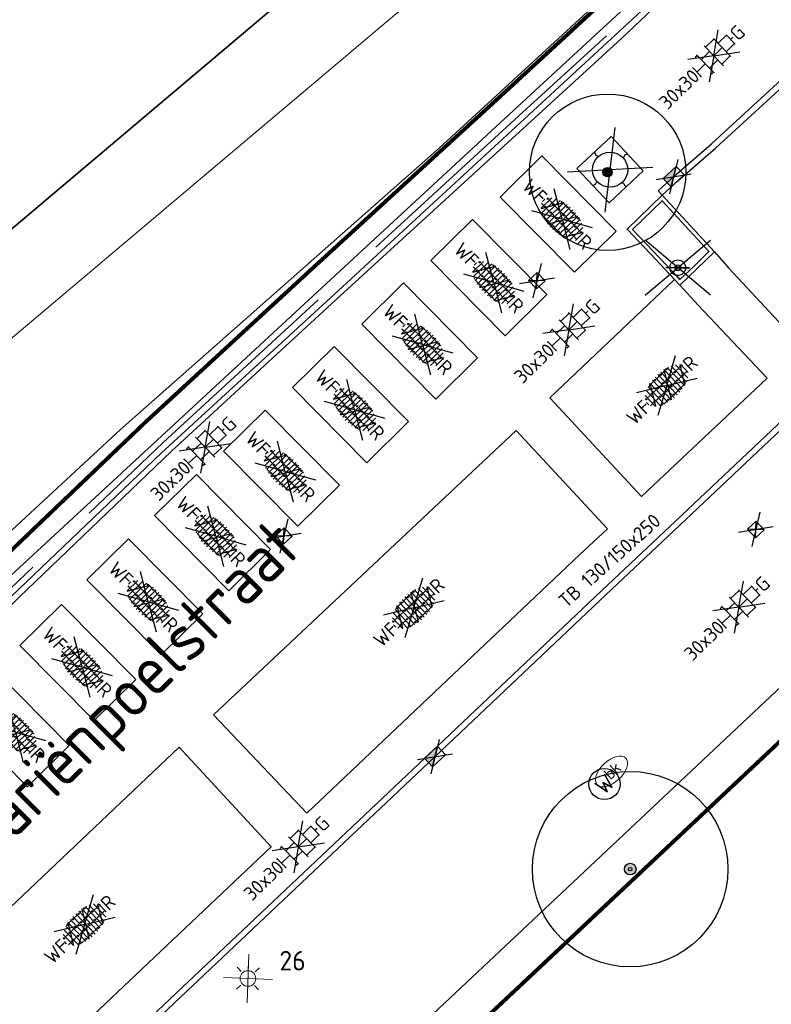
# Model space of a CAD drawing. Header units: metres. Extents: x 92877 to 94117, y 464509 to 465451.
# Tile 35 of 102: x 93119 to 93138, y 465076 to 465101. Entities that reach past the tile are written whole.
import ezdxf
from ezdxf.enums import TextEntityAlignment as Align

# ---------------------------------------------------------------- set-up
doc = ezdxf.new("R2010")
doc.units = ezdxf.units.M
doc.linetypes.add('IE-TERREINAFSCHEIDING', pattern=[10, 8, -2])
doc.linetypes.add('XX-PROJECTGRENS', pattern=[18, 12, -3, 0, -3])
doc.layers.get('0').update_dxf_attribs({"linetype": 'CONTINUOUS'})
for name, color, linetype, lineweight in [('B-WE-GR-BEPLANTING_CULTUUR-G', 252, 'CONTINUOUS', 18), ('B-WE-GR-BOOM-S', 90, 'CONTINUOUS', 25), ('B-WE-IE-MEUBILAIR_WEGMEUBILAIR_LICHTMAST-T25', 7, 'CONTINUOUS', 25), ('B-WE-IE-TERREINAFSCHEIDING-G', 252, 'IE-TERREINAFSCHEIDING', 18), ('B-WE-IE-TERREINAFSCHEIDING_KUNSTMATIG_HEKWERK-G', 252, 'IE-TERREINAFSCHEIDING-KUNSTMATIG', 18), ('B-WE-KL-WATER-S', 252, 'CONTINUOUS', 25), ('B-WE-OG-TOPOGRAFIE_BEBOUWING-GV', 252, 'CONTINUOUS', 35), ('B-WE-OG-TOPOGRAFIE_STRAATNAAM-T18', 7, 'CONTINUOUS', 18), ('B-WE-VH-VERHARDING-GV', 252, 'CONTINUOUS', 18), ('N-WE-KG-GRENS_PROJECT-G', 1, 'XX-PROJECTGRENS', 35), ('V-WE-GK-KEERWAND-G', 30, 'CONTINUOUS', 35), ('V-WE-IE-MEUBILAIR_WEGMEUBILAIR_BOOMKRANS-S', 7, 'CONTINUOUS', 25), ('V-WE-IE-MEUBILAIR_WEGMEUBILAIR_VERKEERSBORD-S', 7, 'CONTINUOUS', 25), ('V-WE-KL-ET_LS_OV_LICHTMAST-S', 190, 'CONTINUOUS', 25), ('V-WE-RI-HWA_KOLK-S', 150, 'CONTINUOUS', 25), ('V-WE-VH-KANTOPSLUITING-T18', 10, 'CONTINUOUS', 18), ('V-WE-VH-KANTOPSLUITING_TROTTOIRBAND_130 150-G', 210, 'VH-TROTTOIRBAND_130-150-V', 25), ('V-WE-VH-KANTOPSLUITING_VOORKANTBAND-G', 50, 'CONTINUOUS', 25), ('V-WE-VH-MATERIAALGRENS-G', 7, 'CONTINUOUS-V', 25), ('V-WE-VH-VERHARDING_STRAATBAKSTEEN-S', 252, 'CONTINUOUS', 25), ('V-WE-VH-VERHARDING_TEGEL-S', 252, 'CONTINUOUS', 25)]:
    doc.layers.add(name, color=color, linetype=linetype, lineweight=lineweight)
doc.styles.add('NLCS-ISO', font='NLCS-ISO.ttf')
doc.styles.add('NLCS-ISO-M200-T18', font='NLCS-ISO.ttf', dxfattribs={"height": 0.36})
doc.styles.add('NLCS-ISO-M200-T25', font='NLCS-ISO.ttf', dxfattribs={"height": 0.5})
doc.styles.get("Standard").update_dxf_attribs({"font": 'isocp.shx'})
doc.linetypes.add('CONTINUOUS-V', pattern='A,3.5,[24,NLCS.SHX,S=0.5,R=0,X=0,Y=0],3.5', length=7)
doc.linetypes.add('IE-TERREINAFSCHEIDING-KUNSTMATIG', pattern='A,4,[82,NLCS.SHX,S=0.75,R=90,X=0,Y=0],4,-2', length=10)
doc.linetypes.add('VH-TROTTOIRBAND_130-150-V', pattern='A,2.5,[24,NLCS.SHX,S=1,R=0,X=0,Y=0],2.5,-2,2,-2,2,-2', length=15)

# ---------------------------------------------------------------- blocks, each defined once
blk = doc.blocks.new('V-SIE-WEG_BOOMKRANS')
at = {"color": 0}
for p, q in [((-0.8357470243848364, -0.7012750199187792), (0.8357470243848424, 0.7012750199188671)), ((0.8357470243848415, -0.7012750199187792), (-0.8357470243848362, 0.7012750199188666))]:
    blk.add_line(p, q, dxfattribs=at)
at = {"flags": 128}
blk.add_lwpolyline([(-0.5999999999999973, -0.5999999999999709), (0.6000000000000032, -0.5999999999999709), (0.6000000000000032, 0.6), (-0.5999999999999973, 0.6)], close=True, dxfattribs=at)
for points in [[(-0.000999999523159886, 0.6), (-0.000999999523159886, 0.5510000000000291), (-0.01599999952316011, 0.5250000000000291), (-0.000999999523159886, 0.4980000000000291), (-0.000999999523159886, 0.4500000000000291)], [(0.6000000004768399, 0.001000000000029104), (0.55100000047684, 0.001000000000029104), (0.5250000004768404, 0.016), (0.4980000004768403, 0.001000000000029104), (0.4500000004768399, 0.001000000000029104)], [(-0.5999999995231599, -0.001), (-0.5509999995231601, -0.001), (-0.5249999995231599, -0.0159999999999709), (-0.4979999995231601, -0.001), (-0.4499999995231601, -0.001)], [(0.001000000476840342, -0.5999999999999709), (0.001000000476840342, -0.551), (0.01600000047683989, -0.525), (0.001000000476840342, -0.498), (0.001000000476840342, -0.45)]]:
    blk.add_lwpolyline(points, dxfattribs=at)
blk.add_circle((2.728484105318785e-15, 5.820766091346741e-14), 0.45)
blk = doc.blocks.new('V-SRI-KOLK_TROTTOIR-SO')
blk.add_hatch(color=256).paths.add_polyline_path([(1.12499999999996, 0.7499999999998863), (-1.124999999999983, 0.7499999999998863), (-1.124999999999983, -0.7499999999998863)])
at = {"ltscale": 0.1}
for p, q in [((-1.875000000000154, 1.25), (1.875000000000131, -1.25)), ((1.875000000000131, 1.25), (-1.875000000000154, -1.25))]:
    blk.add_line(p, q, dxfattribs=at)
blk.add_line((-1.124999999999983, -0.7499999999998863), (1.12499999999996, 0.7499999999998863))
at = {"flags": 128}
blk.add_lwpolyline([(-1.124999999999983, -0.7499999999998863), (1.12499999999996, -0.7499999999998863), (1.12499999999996, 0.7499999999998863), (-1.124999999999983, 0.7499999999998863)], close=True, dxfattribs=at)
blk = doc.blocks.new('V-SRI-KOLK_STRAAT_300X300-SO')
at = {"ltscale": 0.1}
for p, q in [((-1.875000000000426, 2.000000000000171), (1.874999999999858, -0.4999999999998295)), ((1.874999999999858, 2.000000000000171), (-1.875000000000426, -0.4999999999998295))]:
    blk.add_line(p, q, dxfattribs=at)
for p, q in [((-0.7500000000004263, 2.842170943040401e-13), (0.7499999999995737, 1.500000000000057)), ((0.7499999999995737, 2.842170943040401e-13), (-0.7500000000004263, 1.500000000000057))]:
    blk.add_line(p, q)
at = {"flags": 128}
blk.add_lwpolyline([(-0.7500000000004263, 2.842170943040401e-13), (0.7499999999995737, 2.842170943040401e-13), (0.7499999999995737, 1.500000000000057), (-0.7500000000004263, 1.500000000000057)], close=True, dxfattribs=at)
blk = doc.blocks.new('SKL-WATER_BRANDKRAAN_BRANDPUT-SO')
at = {"color": 0, "linetype": 'ByBlock', "lineweight": 18}
blk.add_ellipse((0, 0), major_axis=(2.5, 9.034865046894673e-15), ratio=0.5400000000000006, dxfattribs=at)
at = {"color": 0, "linetype": 'ByBlock', "lineweight": 18, "style": 'NLCS-ISO'}
blk.add_text('bk', height=1.5, dxfattribs=at).set_placement((0.1553767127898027, 0), align=Align.MIDDLE_CENTER)
blk = doc.blocks.new('SKL-WATER_STRAATPOT-SO')
blk.add_circle((0, 0), 2)
at = {"style": 'NLCS-ISO'}
blk.add_text('W', height=2, rotation=359.9999999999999, dxfattribs=at).set_placement((-1.064345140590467, -1.054320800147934))
blk = doc.blocks.new('V-SVH-TEGEL_300X300_DUN_HALFST_KL-SO')
at = {"ltscale": 0.1}
for p, q in [((-3.33066907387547e-16, 0), (-2.726908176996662, 1.963224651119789)), ((-3.33066907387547e-16, 0), (2.726908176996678, 1.963224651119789)), ((-6.661338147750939e-16, 0), (-2.745585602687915, -1.976671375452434)), ((0, 0), (2.745585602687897, -1.976671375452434))]:
    blk.add_line(p, q, dxfattribs=at)
for p, q in [((-1.83708385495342, 1.5), (-1.499999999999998, 1.5)), ((-1.499999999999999, -1.600165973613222), (-1.499999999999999, 1.600165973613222)), ((1.110223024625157e-15, -1.78372119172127), (1.110223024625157e-15, 1.78372119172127)), ((2.220446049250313e-15, 1.5), (1.500000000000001, 1.5)), ((1.500000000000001, -1.600165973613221), (1.500000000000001, 1.600165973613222)), ((-3.08021532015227, 0.7500000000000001), (-2.999999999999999, 0.7500000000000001)), ((-2.999999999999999, -0.8349495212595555), (-2.999999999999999, 0.834949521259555)), ((-2.999999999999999, 0), (-1.499999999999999, 0)), ((-1.499999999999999, 0.7500000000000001), (1.110223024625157e-15, 0.7500000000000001)), ((0, 0), (1.500000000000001, 0)), ((1.500000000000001, 0.7500000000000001), (3, 0.7500000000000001)), ((3, -0.8349495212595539), (3, 0.8349495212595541)), ((3, 0), (3.39489953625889, 0)), ((-3.08021532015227, -0.7500000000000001), (-3, -0.7500000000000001)), ((-1.5, -0.7500000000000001), (0, -0.7500000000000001)), ((1.499999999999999, -0.7500000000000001), (3, -0.7500000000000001)), ((-1.837083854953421, -1.5), (-1.499999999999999, -1.5)), ((1.110223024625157e-15, -1.5), (1.500000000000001, -1.5))]:
    blk.add_line(p, q)
at = {"style": 'NLCS-ISO'}
blk.add_attdef('FORMAAT', text='', height=1.8, dxfattribs=at).set_placement((-3.18021532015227, -2.887924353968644e-16), align=Align.MIDDLE_RIGHT)
blk.add_attdef('KLEUR', text='', height=1.8, dxfattribs=at).set_placement((3.49489953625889, -6.891423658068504e-16), align=Align.MIDDLE_LEFT)
at = {"style": 'NLCS-ISO', "flags": 1}
blk.add_attdef('FUNCTIE', text='', height=1.8, dxfattribs=at).set_placement((0.1159930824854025, -3.584775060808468), align=Align.MIDDLE_CENTER)
blk = doc.blocks.new('V-SVH-SBS_WAALFORMAAT_HALFST_KL-SO')
for p, q in [((0, 0), (-3.464101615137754, 2.000000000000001)), ((-2.855046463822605, -0.9739159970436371), (-1.337587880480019, 1.654399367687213)), ((-2.371609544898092, -1.287957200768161), (-2.371609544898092, 1.28795720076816)), ((-1.871609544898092, -1.501752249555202), (-1.871609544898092, 1.501752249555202)), ((-1.371609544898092, -1.64654974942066), (-1.371609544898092, 1.64654974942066)), ((-1.371609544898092, 1.535541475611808), (-0.8716095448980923, 1.535541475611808)), ((-0.8716095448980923, -1.739664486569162), (-0.8716095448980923, 1.739664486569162)), ((-0.8358909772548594, -1.744585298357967), (1.149221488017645, 1.693730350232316)), ((-0.3716095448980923, -1.789183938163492), (-0.3716095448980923, 1.789183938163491)), ((-0.3716095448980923, 1.535541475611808), (0.1283904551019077, 1.535541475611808)), ((0, 0), (3.464101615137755, 2)), ((0.1283904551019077, -1.798712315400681), (0.1283904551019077, 1.798712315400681)), ((0.6283904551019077, -1.768895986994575), (0.6283904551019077, 1.768895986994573)), ((0.6283904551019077, 1.535541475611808), (1.128390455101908, 1.535541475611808)), ((1.128390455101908, -1.697663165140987), (1.128390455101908, 1.697663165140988)), ((1.628390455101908, -1.57942002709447), (1.628390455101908, 1.57942002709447)), ((1.628390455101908, 1.535541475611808), (1.771398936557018, 1.535541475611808)), ((2.128390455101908, -1.402324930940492), (2.128390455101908, 1.402324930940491)), ((0, 0), (-3.464101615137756, -1.999999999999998)), ((-3.371609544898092, -0.2104808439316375), (-3.371609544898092, 0.210480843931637)), ((-2.871609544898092, -0.9601290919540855), (-2.871609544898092, 0.9601290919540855)), ((-2.871609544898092, 0.535541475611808), (-2.371609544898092, 0.535541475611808)), ((-1.871609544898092, 0.535541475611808), (-1.371609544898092, 0.535541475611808)), ((-0.8716095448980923, 0.535541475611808), (-0.3716095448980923, 0.535541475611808)), ((0, 0), (3.464101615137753, -2.000000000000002)), ((0.1283904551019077, 0.535541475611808), (0.6283904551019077, 0.535541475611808)), ((1.128390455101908, 0.535541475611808), (1.628390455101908, 0.535541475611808)), ((1.743787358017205, -1.544400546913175), (3.075508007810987, 0.7622072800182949)), ((2.128390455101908, 0.535541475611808), (2.628390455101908, 0.535541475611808)), ((2.628390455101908, -1.139255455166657), (2.628390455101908, 1.139255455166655)), ((3.128390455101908, -0.6990929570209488), (3.128390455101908, 0.6990929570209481)), ((3.128390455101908, 0.535541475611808), (3.241160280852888, 0.535541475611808)), ((-3.279935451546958, -0.464458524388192), (-2.871609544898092, -0.464458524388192)), ((-2.371609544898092, -0.464458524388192), (-1.871609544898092, -0.464458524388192)), ((-1.371609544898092, -0.464458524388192), (-0.8716095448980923, -0.464458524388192)), ((-0.3716095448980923, -0.464458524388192), (0.1283904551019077, -0.464458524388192)), ((0.6283904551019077, -0.464458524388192), (1.128390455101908, -0.464458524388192)), ((1.628390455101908, -0.464458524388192), (2.128390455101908, -0.464458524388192)), ((2.628390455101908, -0.464458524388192), (3.128390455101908, -0.464458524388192)), ((-1.871609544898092, -1.464458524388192), (-1.371609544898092, -1.464458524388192)), ((-0.8716095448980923, -1.464458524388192), (-0.3716095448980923, -1.464458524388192)), ((0.1283904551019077, -1.464458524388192), (0.6283904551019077, -1.464458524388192)), ((1.128390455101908, -1.464458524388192), (1.628390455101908, -1.464458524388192))]:
    blk.add_line(p, q)
for centre in [(-0.6216095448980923, 1.535541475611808), (0.3783904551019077, 1.535541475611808), (1.378390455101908, 1.535541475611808), (-3.121609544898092, 0.535541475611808), (-2.121609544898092, 0.535541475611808), (-1.121609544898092, 0.535541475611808), (-0.1216095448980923, 0.535541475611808), (0.8783904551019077, 0.535541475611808), (1.878390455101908, 0.535541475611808), (2.878390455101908, 0.535541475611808), (-2.621609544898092, -0.464458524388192), (-1.621609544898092, -0.464458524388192), (-0.6216095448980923, -0.464458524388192), (0.3783904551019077, -0.464458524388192), (1.378390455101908, -0.464458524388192), (2.378390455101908, -0.464458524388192), (-1.121609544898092, -1.464458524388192), (-0.1216095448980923, -1.464458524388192), (0.8783904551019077, -1.464458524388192)]:
    blk.add_circle(centre, 0.08813061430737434)
for centre, start, end in [((-1.621609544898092, 1.535541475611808), 166.7149408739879, 45.75541316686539), ((-2.121609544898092, -1.464458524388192), 16.11294238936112, 118.5452885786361), ((1.878390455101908, -1.464458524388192), 358.1671471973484, 220.9526485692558)]:
    blk.add_arc(centre, 0.08813061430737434, start, end)
at = {"style": 'NLCS-ISO'}
blk.add_attdef('FORMAAT', text='', height=1.8, dxfattribs=at).set_placement((-3.39489953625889, -4.365574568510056e-15), align=Align.MIDDLE_RIGHT)
blk.add_attdef('KLEUR', text='', height=1.8, dxfattribs=at).set_placement((3.39489953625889, 3.637978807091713e-16), align=Align.MIDDLE_LEFT)
at = {"style": 'NLCS-ISO', "flags": 1}
blk.add_attdef('FUNCTIE', text='', height=1.8, dxfattribs=at).set_placement((0.1159930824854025, -3.584775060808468), align=Align.MIDDLE_CENTER)
blk = doc.blocks.new('Verkeersbord')
at = {"color": 0}
for p, q in [((-0.8357470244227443, -0.7012750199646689), (0.8357470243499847, 0.7012750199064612)), ((0.8357470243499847, -0.7012750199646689), (-0.8357470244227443, 0.7012750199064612))]:
    blk.add_line(p, q, dxfattribs=at)
for p, q in [((0.2999999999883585, 0), (-0.3000000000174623, 0)), ((-1.455191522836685e-11, 0), (0.2999999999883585, 0))]:
    blk.add_line(p, q)
for radius in [0.1999999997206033, 0.07454196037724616]:
    blk.add_circle((-2.91038304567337e-11, 0), radius)
blk = doc.blocks.new('SGR-BOOM_01')
at = {"ltscale": 0.1}
h = blk.add_hatch(color=256, dxfattribs=at)
edge = h.paths.add_edge_path()
edge.add_arc((7.366995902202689e-12, -5.115907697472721e-12), 0.15, 0, 360)
for centre, radius in [((0, 0), 2.5), ((7.366995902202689e-12, -5.115907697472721e-12), 0.04499999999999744)]:
    blk.add_circle(centre, radius)
blk.add_circle((7.366995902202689e-12, -5.115907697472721e-12), 0.15, dxfattribs=at)
blk = doc.blocks.new('SKL-ET_OV_LICHTMAST-SO')
at = {"color": 0, "linetype": 'ByBlock', "lineweight": 18}
for points in [[(-2.209708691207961, -2.209708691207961), (2.209708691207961, 2.209708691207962)], [(-2.209708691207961, 2.209708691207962), (2.209708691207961, -2.209708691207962)], [(-1.41421356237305, 1.414213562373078), (-0.8838834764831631, 0.8838834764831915)], [(0, 2), (0, 1.25)], [(0.88388347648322, 0.8838834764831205), (1.414213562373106, 1.414213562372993)], [(-1.25, 0), (-2, 0)], [(2, 0), (1.25, 0)], [(-1.414213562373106, -1.414213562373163), (-0.8838834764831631, -0.88388347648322)], [(0, -1.25), (0, -2)], [(0.8838834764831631, -0.8838834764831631), (1.414213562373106, -1.414213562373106)]]:
    blk.add_lwpolyline(points, dxfattribs=at)
blk.add_circle((0, 0), 1, dxfattribs=at)

msp = doc.modelspace()

# ---------------------------------------------------------------- linework, layer by layer
at = {"layer": 'B-WE-GR-BEPLANTING_CULTUUR-G', "flags": 128}
for points in [[(93139.611, 465109.398), (93139.097, 465109.721), (93133.77, 465101.673), (93129.347, 465097.597), (93121.196, 465090.401), (93117.486, 465086.973)], [(93113.064, 465081.751), (93113.852, 465082.481), (93118.03, 465086.344), (93131.248, 465098.566), (93134.42, 465101.5), (93139.611, 465109.398)]]:
    msp.add_lwpolyline(points, dxfattribs=at)
at = {"layer": 'B-WE-IE-TERREINAFSCHEIDING-G', "flags": 128}
msp.add_lwpolyline([(93113.064, 465081.751), (93113.665, 465081.706), (93118.385, 465086.338), (93122.29000000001, 465090.072), (93126.496, 465093.947), (93131.381, 465098.422), (93133.8, 465100.637), (93134.439, 465101.239), (93134.61, 465101.411), (93134.73, 465101.537), (93134.813, 465101.643), (93134.892, 465101.759), (93134.968, 465101.692)], dxfattribs=at)
at = {"layer": 'B-WE-IE-TERREINAFSCHEIDING_KUNSTMATIG_HEKWERK-G', "flags": 128}
msp.add_lwpolyline([(93135.00598666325, 465101.669208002), (93134.854, 465101.43), (93126.766, 465093.948), (93122.238, 465089.801), (93118.404, 465086.135), (93113.818, 465081.577), (93113.176, 465081.593)], dxfattribs=at)
at = {"layer": 'B-WE-OG-TOPOGRAFIE_BEBOUWING-GV'}
msp.add_line((93137.75, 465111.882), (93114.863, 465092.53), dxfattribs=at)
at = {"layer": 'B-WE-VH-VERHARDING-GV', "flags": 128}
for points in [[(93117.486, 465086.973), (93114.994, 465089.86), (93141.631, 465112.35)], [(93135.148, 465101.584), (93135.063, 465101.46), (93134.965, 465101.334), (93134.832, 465101.195), (93134.655, 465101.017), (93134.011, 465100.41), (93131.592, 465098.194)], [(93131.592, 465098.194), (93126.706, 465093.719), (93122.502, 465089.846), (93118.601, 465086.116), (93114.364, 465081.926)], [(93098.202, 465043.231), (93099.962, 465045.19), (93102.094, 465047.563), (93103.556, 465049.204), (93106.917, 465052.896), (93108.352, 465054.419), (93112.401, 465058.714), (93117.853, 465064.39), (93120.932, 465067.478), (93122.846, 465069.412), (93128.054, 465074.393), (93131.173, 465077.321), (93137.674, 465083.436), (93142.11, 465087.61)]]:
    msp.add_lwpolyline(points, dxfattribs=at)
at = {"layer": 'N-WE-KG-GRENS_PROJECT-G', "const_width": 0.1, "flags": 128}
msp.add_lwpolyline([(93142.80429705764, 465086.89020479), (93145.44746297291, 465089.5037296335), (93147.33153583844, 465091.9553183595), (93148.61295922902, 465093.1822349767), (93161.41073369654, 465113.6787084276), (93167.20423111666, 465122.9573737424), (93170.45562728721, 465128.1729658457), (93179.76312837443, 465143.1032084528), (93186.8939262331, 465154.4956882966), (93187.8904206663, 465154.904034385), (93188.17006029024, 465154.6787376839), (93191.38955948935, 465152.0772852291), (93194.82777076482, 465149.4128440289), (93202.7516017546, 465142.9220781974), (93211.3338844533, 465136.0857598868), (93246.40084193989, 465107.7012226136), (93253.05856708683, 465102.3144478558), (93253.34322899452, 465100.9758363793), (93245.80418226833, 465089.8650499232), (93244.52175508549, 465087.9409093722), (93231.81246827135, 465069.2934230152), (93227.95413775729, 465063.5800498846), (93226.85327734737, 465062.4242463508), (93215.69149959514, 465046.0124069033), (93211.99600512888, 465040.6358651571), (93204.42491680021, 465029.7530879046), (93202.60922809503, 465027.1431942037), (93198.03152992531, 465020.2126231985), (93194.36277276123, 465014.8691722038), (93190.61904636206, 465009.5049370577), (93189.81877462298, 465008.2205257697), (93185.53132241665, 465002.305254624), (93181.43253837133, 464996.6908783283), (93178.69589622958, 464993.153389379), (93172.1027446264, 464984.5638890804), (93163.08542418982, 464972.8354924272), (93161.13136953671, 464970.564412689), (93154.08332522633, 464961.6465004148), (93148.9853571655, 464955.3111959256), (93145.46927555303, 464951.03857026), (93138.605061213, 464942.9267433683), (93131.70248435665, 464935.1401417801), (93128.23609135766, 464931.4101217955), (93126.8654784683, 464929.653154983), (93122.06203873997, 464924.7900451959), (93112.81988821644, 464915.3526702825), (93112.69377977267, 464915.473943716), (93110.00695643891, 464912.8086800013), (93108.15812065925, 464914.640604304), (93097.9536142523, 464904.4176761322), (93099.61595302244, 464902.3786449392), (93097.34581573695, 464900.0040813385), (93095.10492812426, 464898.0415892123), (93093.14052423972, 464896.4268749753), (93087.35763144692, 464891.8347837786), (93084.64740889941, 464889.5614990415), (93079.68665377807, 464885.2220829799), (93073.55860487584, 464880.644886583), (93064.79519316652, 464874.7893206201), (93057.66233501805, 464870.1650565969), (93057.25488905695, 464870.0069525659), (93057.1679003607, 464870.0022571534), (93056.6067476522, 464870.0912006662), (93053.27707284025, 464868.4113416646), (93060.03872779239, 464854.3720513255), (93062.42592831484, 464849.1520798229), (93065.24884538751, 464843.3384421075), (93068.53218685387, 464844.7778848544), (93069.15381959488, 464846.1467222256), (93077.3156521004, 464850.7158418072), (93083.1095616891, 464853.9102026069), (93083.11248107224, 464853.9050936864), (93087.98294795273, 464856.6177587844), (93087.62305232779, 464857.3150565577), (93087.91428833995, 464857.8445765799), (93094.13664062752, 464862.2077458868), (93094.0324274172, 464862.5015384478), (93094.43059567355, 464862.804748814), (93094.60870639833, 464862.5389119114), (93096.96617079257, 464864.1914690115), (93097.44488401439, 464863.6913958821), (93100.28596185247, 464866.4090652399), (93107.265087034, 464873.111858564), (93113.75732477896, 464878.7649635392), (93119.02743996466, 464883.3539073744), (93126.18960596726, 464890.3188673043), (93126.0526195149, 464890.4474238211), (93129.22376864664, 464893.5884568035), (93132.7537033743, 464897.330267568), (93136.97946519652, 464901.4658210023), (93141.06384090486, 464906.0392416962), (93145.12252475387, 464910.0202473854), (93146.94610504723, 464911.9374640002), (93151.57115494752, 464916.8719186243), (93154.02597167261, 464919.5459692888), (93161.92300866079, 464928.6931202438), (93166.43714699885, 464933.8281028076), (93170.51856329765, 464938.7372399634), (93174.37173622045, 464943.5101661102), (93176.33748399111, 464945.9834252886), (93178.66909427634, 464948.9235332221), (93181.23583944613, 464952.5405833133), (93184.32104726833, 464956.451592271), (93185.61684713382, 464958.0517197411), (93188.57210998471, 464961.8395922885), (93195.31523137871, 464970.699100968), (93197.09315576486, 464969.2765634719), (93199.63726622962, 464972.4652624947), (93198.95022027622, 464972.9578614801), (93202.9509271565, 464977.9488423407), (93202.24859323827, 464978.520742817), (93202.36407174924, 464978.6657052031), (93202.23358798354, 464979.7196125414), (93202.71134989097, 464980.3276731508), (93203.77074459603, 464980.4575989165), (93206.2832454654, 464983.6484750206), (93206.1531710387, 464984.7090818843), (93206.62836581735, 464985.3138752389), (93207.67818228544, 464985.4338542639), (93209.47712243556, 464987.7219322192), (93211.50021159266, 464990.2951060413), (93211.38019071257, 464991.345288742), (93211.85836581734, 464991.9538752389), (93212.9080604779, 464992.073840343), (93215.41320841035, 464995.2587771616), (93215.28317103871, 464996.3190818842), (93215.75797961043, 464996.9233837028), (93216.81706040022, 464997.0432796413), (93217.97586011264, 464998.5133427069), (93217.19528487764, 464999.1884083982), (93221.28540733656, 465004.1169042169), (93220.56246820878, 465004.6188887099), (93224.4982598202, 465009.5040169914), (93223.74428595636, 465010.1071960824), (93228.7449811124, 465016.3790959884), (93228.54771848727, 465017.6613030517), (93229.79936612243, 465019.1379659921), (93230.17087632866, 465019.2035266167), (93232.85930069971, 465016.9199559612), (93240.87915415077, 465028.7227795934), (93247.23695779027, 465037.4657398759), (93243.34514113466, 465039.4257563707), (93245.38538270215, 465042.4066058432), (93267.79142837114, 465074.7615726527), (93271.65353059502, 465080.831630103), (93274.3148129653, 465084.6533962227), (93274.677465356, 465085.2713558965), (93280.63130042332, 465092.9915384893), (93283.91500586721, 465097.5328332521), (93293.2383330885, 465109.0997418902), (93296.47093620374, 465112.8527640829), (93305.14509651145, 465123.7916948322), (93308.46055612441, 465126.6389011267), (93309.39844513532, 465127.0002190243), (93310.34003864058, 465127.103953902), (93311.02119270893, 465127.0289644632), (93311.5693661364, 465126.5721532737), (93314.32453765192, 465123.4245071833), (93311.44553851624, 465121.2182638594), (93317.76262007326, 465113.434716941), (93320.74156918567, 465115.843867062), (93321.73357680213, 465114.6181865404), (93318.74329120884, 465112.1979553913), (93332.36264752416, 465095.3831190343), (93335.32373132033, 465097.783997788), (93336.31307353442, 465096.5660075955), (93333.3940357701, 465094.1967885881), (93346.86341033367, 465077.5724253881), (93349.74500178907, 465079.9137184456), (93350.75350406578, 465078.674193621), (93347.84463309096, 465076.3051131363), (93354.17574422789, 465068.5004889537), (93362.8502552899, 465075.5913732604), (93361.37562568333, 465077.2864525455), (93365.2185617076, 465080.3315918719), (93350.59622368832, 465098.2315771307), (93346.72895475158, 465095.0766739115), (93346.08873782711, 465095.9866431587), (93350.71475134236, 465099.7745938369, 0.509220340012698), (93350.9221045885, 465101.9666431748), (93324.40196316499, 465134.6512182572), (93320.90745971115, 465131.8112471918), (93318.8848821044, 465134.3215533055, -0.09810561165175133), (93317.85851686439, 465136.5455343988), (93317.80867517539, 465136.8270581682), (93329.2869297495, 465148.4786734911), (93335.15593707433, 465154.2538725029), (93344.69718230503, 465163.3086348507, -0.3495671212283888), (93347.49269100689, 465163.354135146), (93347.81292536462, 465163.0489986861), (93349.12651282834, 465161.4128105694), (93346.39141701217, 465159.2288391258), (93348.19137284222, 465157.3427610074), (93348.24344830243, 465157.3837761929), (93353.34121163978, 465151.0841825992), (93356.36069317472, 465153.5237637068), (93357.29361816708, 465152.369322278), (93354.272942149, 465149.9287760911), (93367.90136846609, 465133.0943093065), (93370.91929201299, 465135.5326316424), (93371.85603172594, 465134.3691923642), (93368.84423716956, 465131.9277376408), (93379.8410937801, 465118.3340873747), (93382.85895192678, 465120.7723568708), (93383.7853558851, 465119.620726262), (93380.76219426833, 465117.1781718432), (93384.64420403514, 465112.3923353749), (93390.96785931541, 465117.5362892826), (93393.69841763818, 465119.7437360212), (93389.57504150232, 465124.7508357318), (93393.12609517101, 465127.6527077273), (93381.65183199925, 465141.9576557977), (93378.04540690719, 465139.0123733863), (93374.93228709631, 465142.846789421), (93384.72424635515, 465150.6280984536, 0.3930050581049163), (93384.97058213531, 465152.6731115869), (93376.32152097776, 465163.1312513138, 0.3935512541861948), (93374.27751936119, 465163.3772655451), (93369.8579814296, 465159.7975508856), (93359.89255996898, 465172.1436396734), (93359.19622914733, 465171.5898261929), (93356.89424431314, 465174.416198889), (93366.32658963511, 465182.3647567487), (93383.74022261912, 465196.7098251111, -0.3091808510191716), (93386.81897119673, 465196.2354680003), (93386.97684969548, 465196.0721454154), (93387.79727159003, 465195.0670590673), (93385.13016150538, 465192.8594510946), (93391.41156974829, 465185.1044719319), (93394.43023397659, 465187.5433926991), (93395.4350945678, 465186.2984326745), (93392.42477688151, 465183.8581751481), (93405.87181105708, 465167.2120926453), (93408.89149213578, 465169.6618339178), (93409.89509456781, 465168.4184326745), (93406.88380956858, 465165.9773910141), (93415.68222789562, 465155.1135614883), (93422.30477309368, 465160.4765245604), (93419.31179454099, 465164.5042788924), (93427.80481647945, 465171.4590664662), (93432.93594103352, 465175.6021548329, 0.3899453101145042), (93433.11658534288, 465177.6054762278), (93406.3057162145, 465210.5983879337, 0.4038953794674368), (93404.27209923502, 465210.7921455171), (93395.07123648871, 465203.2593528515, -0.04985034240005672), (93394.52908786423, 465205.0753299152), (93406.00284424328, 465214.4739206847), (93406.15272161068, 465214.2584719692), (93408.85518404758, 465216.5151077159), (93413.24334298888, 465220.1259470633), (93424.06128453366, 465228.9780809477), (93433.3351468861, 465236.5639683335), (93456.9014086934, 465255.8033650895), (93462.35764348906, 465260.2563476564), (93474.23993893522, 465257.3843466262), (93487.49067795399, 465268.3649894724), (93481.95693986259, 465274.41305854), (93477.95319647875, 465270.7497956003), (93460.62166489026, 465275.1640670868), (93454.05416610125, 465277.3773557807), (93450.53209209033, 465272.8511826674), (93448.51642743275, 465271.2051818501), (93400.4546219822, 465231.9586314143), (93399.0105470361, 465233.6515791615), (93395.69052921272, 465230.9752000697), (93395.47496523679, 465231.2409200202), (93389.32102571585, 465226.0592571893), (93372.98301149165, 465212.6719812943), (93260.05766131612, 465121.0219899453), (93254.21226699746, 465128.3267402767), (93255.4846270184, 465129.3591026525), (93251.17248705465, 465134.6704961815), (93250.97601480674, 465134.512818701), (93249.72989209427, 465136.0656102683), (93249.92508751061, 465136.221697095), (93245.511587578, 465141.5929509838), (93245.41417677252, 465141.4886988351), (93215.79738492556, 465178.0863870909), (93224.8167537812, 465185.3736132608), (93221.61526694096, 465189.3111635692), (93221.50360961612, 465189.4385917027), (93221.50439898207, 465189.4836573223), (93221.582101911, 465189.6642799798), (93258.55461558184, 465216.2779695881), (93287.85813623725, 465237.3061904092), (93316.7188344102, 465257.8145547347), (93323.66504285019, 465262.739966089), (93325.26598421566, 465260.7726554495), (93334.63096997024, 465268.4041921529), (93348.96746826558, 465280.041349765), (93353.28327845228, 465283.4939979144), (93353.52484514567, 465283.1916050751), (93373.21877998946, 465297.0935122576), (93403.84446757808, 465318.9475604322), (93403.68599755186, 465319.15829185), (93405.48266582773, 465320.4033153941), (93410.35102775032, 465324.91241924), (93402.83451359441, 465333.568526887), (93398.3349855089, 465338.8946844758), (93392.5730558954, 465334.0795202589), (93389.10449811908, 465331.4743872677), (93348.4469782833, 465302.9637363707), (93320.09955252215, 465282.7865861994), (93289.01399534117, 465260.4804688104), (93254.82033947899, 465235.9167162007), (93226.58829530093, 465215.7169691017), (93213.12860029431, 465205.9954103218), (93182.7690915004, 465181.2219967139), (93183.25434166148, 465180.5704061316), (93182.2924574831, 465179.9052522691), (93183.6853527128, 465178.0158589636), (93174.63110794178, 465171.4670638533), (93173.39556020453, 465173.1950096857), (93172.30346325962, 465172.3878075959), (93168.47110548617, 465170.1929743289), (93170.11902708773, 465168.0840585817), (93171.26352441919, 465166.9046147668), (93171.88733240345, 465165.9202339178), (93172.04584747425, 465165.4846295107), (93172.06121541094, 465164.0195528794), (93171.79079551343, 465162.2213228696), (93171.60252133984, 465161.8893657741), (93167.9020977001, 465156.012750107), (93164.38990227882, 465150.4028407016), (93160.43475791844, 465144.0584899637), (93158.38157503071, 465140.7263451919), (93156.60676416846, 465137.916810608), (93154.80699276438, 465135.0488433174), (93153.78591119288, 465134.1879314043), (93154.01603580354, 465133.775485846), (93153.33815750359, 465133.1333537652), (93153.15983108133, 465132.5062391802), (93153.13426777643, 465132.462907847), (93152.07738387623, 465130.6714263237), (93150.97268763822, 465128.9064975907), (93147.77482886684, 465123.7689001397), (93144.0580307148, 465117.809442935), (93140.543845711, 465112.1525840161), (93139.0166669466, 465109.7809960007), (93136.38067592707, 465105.4846439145), (93134.48047024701, 465102.4148511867), (93134.18324491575, 465101.964861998), (93133.95819652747, 465101.734731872), (93130.91543747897, 465098.9303868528), (93126.02951325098, 465094.4554562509), (93121.81761688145, 465090.5751815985), (93117.9038250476, 465086.8329504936), (93113.46968958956, 465082.4478672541), (93112.83416227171, 465082.4954945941), (93109.77876379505, 465079.4389773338), (93106.78165162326, 465076.4407468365), (93106.8188488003, 465075.8009553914), (93105.52160560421, 465074.5128370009), (93100.1623396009, 465069.0764232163), (93097.99326453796, 465066.7928161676), (93094.57205576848, 465063.11298687), (93089.13543018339, 465057.1056657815), (93083.69269165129, 465051.0146010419), (93080.41726045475, 465047.3349932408), (93077.0174616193, 465043.4970914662), (93073.93406549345, 465040.0144568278), (93073.47201796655, 465039.5343683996), (93072.00093929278, 465037.8626698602), (93071.8117261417, 465037.6378344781), (93069.70521612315, 465035.224995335), (93068.07849556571, 465033.4236998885), (93064.12112958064, 465029.2378324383), (93059.89089314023, 465024.7839535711), (93054.54594196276, 465019.3483255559), (93051.82948794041, 465016.782896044), (93042.95362711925, 465008.5877177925), (93039.42842054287, 465005.3282752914), (93039.0399360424, 465005.8806878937), (93035.76823679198, 465003.5013061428), (93034.64207111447, 465002.5819118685), (93035.28199744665, 465001.8467817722), (93028.26852821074, 464995.8706144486), (93027.6301083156, 464996.6264795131), (93025.85252654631, 464995.1080935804), (93024.89847244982, 464994.4890941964), (93025.34777373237, 464993.8008028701), (93025.38541423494, 464993.139339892), (93023.54563129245, 464991.6573596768), (93020.74003389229, 464989.8672713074), (93009.83101131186, 464980.8392183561), (93002.61415884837, 464974.8215880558), (93001.21940402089, 464974.423761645), (92997.62650226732, 464972.3144672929), (93000.2747005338, 464968.182290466), (93003.2223177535, 464963.8178612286), (93004.53942970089, 464962.4720187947), (93005.55825369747, 464961.0075924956), (93007.71360615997, 464956.7848667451), (93011.38857692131, 464958.3598506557), (93011.75807995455, 464959.8028334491), (93016.76117840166, 464964.0052836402), (93022.79767618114, 464969.0663011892), (93023.12431420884, 464969.0692706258), (93023.85870693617, 464969.957648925), (93031.99377797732, 464976.7865896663), (93034.0074111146, 464978.4399305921), (93039.33470028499, 464982.9504087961), (93042.14881627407, 464985.3270612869), (93043.34334075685, 464986.2864985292), (93048.65203221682, 464990.9003666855), (93051.63817662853, 464993.4819612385), (93054.31944405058, 464995.5991624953), (93054.15975046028, 464995.7281457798), (93056.81689604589, 464998.0876788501), (93056.95004792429, 464998.2489828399), (93057.02524218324, 464998.2231198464), (93061.75247089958, 465002.7075316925), (93069.17192253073, 465009.816812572), (93070.32705726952, 465011.3051592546), (93072.94651135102, 465014.0034531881), (93077.45424155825, 465018.6468373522), (93081.95092802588, 465023.5171040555), (93086.14732447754, 465028.1491645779), (93090.29132332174, 465032.8126647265), (93095.6452174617, 465038.8673294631), (93100.70575194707, 465044.5215410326), (93107.65217228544, 465052.2180349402), (93109.07982107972, 465053.7332329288), (93109.47618756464, 465054.1536809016), (93112.16490440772, 465057.0057527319), (93113.93614142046, 465058.7698807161), (93117.52113877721, 465062.6008158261), (93121.64315446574, 465066.7749639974), (93123.54711219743, 465068.6988167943), (93128.68968761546, 465073.6173246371), (93128.79698689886, 465073.7197902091), (93131.8577345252, 465076.5922071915), (93136.52332422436, 465080.9807752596), (93138.3591514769, 465082.7075993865)], format="xyb", close=True, dxfattribs=at)
at = {"layer": 'V-WE-GK-KEERWAND-G', "linetype": 'CONTINUOUS-V', "flags": 128}
for points in [[(93134.746, 465094.899), (93134.148, 465095.525), (93135.05, 465096.395), (93136.383, 465094.948), (93135.933, 465094.512), (93135.495, 465094.098), (93135.363, 465094.24)], [(93134.81865579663, 465094.9677123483), (93134.28905256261, 465095.5221130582), (93135.04577709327, 465096.2519914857), (93136.24338260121, 465094.9519651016), (93135.86385923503, 465094.5842491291), (93135.49958919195, 465094.2399390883), (93135.43612083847, 465094.3082156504)]]:
    msp.add_lwpolyline(points, close=True, dxfattribs=at)
at = {"layer": 'V-WE-VH-KANTOPSLUITING_TROTTOIRBAND_130 150-G', "flags": 128}
for points in [[(93135.05, 465096.395), (93134.94798493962, 465096.5049678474), (93135.35081569, 465096.8786661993), (93136.31012296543, 465097.7109327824), (93138.52805671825, 465099.7462014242), (93139.59510941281, 465100.8192097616), (93140.53354973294, 465101.984101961), (93142.13890909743, 465104.5536740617), (93143.2821940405, 465106.3711270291), (93143.73849932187, 465107.0900325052), (93144.8572725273, 465108.938657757), (93145.5608894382, 465110.0616423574), (93148.39789251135, 465114.5864574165), (93148.43123881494, 465114.6461705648), (93148.44802103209, 465114.7010355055), (93148.45321844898, 465114.7582070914), (93148.44685549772, 465114.8135647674), (93148.4281770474, 465114.8676678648), (93148.39963281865, 465114.9158758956), (93148.36044267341, 465114.956993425), (93148.30403252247, 465114.9969506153), (93144.82792201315, 465117.1535375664), (93144.907, 465117.281)], [(93097.27770448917, 465046.8656362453), (93101.37205682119, 465051.2210110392), (93104.97620672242, 465055.0201690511), (93106.77758829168, 465056.9475773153), (93107.80359852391, 465058.0455882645), (93109.23661313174, 465059.5796038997), (93113.49413863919, 465064.1390248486), (93113.78933251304, 465064.4372004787), (93113.85180062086, 465064.4996685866), (93113.90373949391, 465064.5968445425), (93113.92557917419, 465064.7060429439), (93113.91402121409, 465064.8150179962), (93113.87388876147, 465064.9170213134), (93113.81210641, 465064.9920427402), (93112.90771309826, 465065.8934180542), (93112.80696893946, 465065.993164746), (93110.20322920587, 465068.6132499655), (93110.55989729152, 465068.9807968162), (93111.02911662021, 465069.4689845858), (93111.13918766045, 465069.5790556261), (93112.98560772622, 465067.7042436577), (93113.84297648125, 465066.8813073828), (93115.00181830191, 465068.1027596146), (93119.28805033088, 465072.6228406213), (93121.63210116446, 465074.8410497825), (93129.24209018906, 465082.0410393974), (93133.75805203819, 465086.321003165), (93135.34192068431, 465087.8148792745), (93139.01017424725, 465091.2741183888), (93139.4494359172, 465091.6923675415), (93139.9154715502, 465092.1364014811)]]:
    msp.add_lwpolyline(points, dxfattribs=at)
at = {"layer": 'V-WE-VH-KANTOPSLUITING_VOORKANTBAND-G', "flags": 128}
for points in [[(93135.05, 465096.395), (93135.451, 465096.767), (93136.41, 465097.599), (93138.632, 465099.638), (93139.707, 465100.719), (93140.656, 465101.897), (93142.266, 465104.474), (93143.409, 465106.291), (93143.866, 465107.011), (93144.985, 465108.86), (93145.688, 465109.982), (93148.527, 465114.51), (93148.57, 465114.587), (93148.596, 465114.672), (93148.604, 465114.76), (93148.594, 465114.847), (93148.565, 465114.931), (93148.52, 465115.007), (93148.459, 465115.071), (93148.387, 465115.122), (93144.907, 465117.281)], [(93114.893, 465068.206), (93119.182, 465072.729), (93121.529, 465074.95), (93129.139, 465082.15), (93133.655, 465086.43), (93135.239, 465087.924), (93138.907, 465091.383), (93139.346, 465091.801), (93139.812, 465092.245)]]:
    msp.add_lwpolyline(points, dxfattribs=at)
at = {"layer": 'V-WE-VH-MATERIAALGRENS-G', "flags": 128}
for points in [[(93136.383, 465094.948), (93136.744, 465094.537), (93138.59920880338, 465092.5397752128), (93138.62194857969, 465092.5614272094), (93145.12149942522, 465098.7541333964)], [(93135.495, 465094.098), (93135.968, 465093.583), (93137.72772966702, 465091.7141630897), (93134.51855520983, 465088.6878450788), (93132.176, 465091.211), (93135.363, 465094.24)], [(93125.057, 465079.717), (93122.697, 465082.275), (93115.37558558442, 465075.3392003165), (93117.91226537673, 465072.9139236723), (93118.4396476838, 465073.4721156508), (93120.80729184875, 465075.7126515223), (93125.04892108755, 465079.7257567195)]]:
    msp.add_lwpolyline(points, dxfattribs=at)
for points in [[(93130.90513215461, 465096.3444754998), (93131.97169136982, 465097.3992036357), (93133.8702020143, 465095.4793970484), (93132.80364279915, 465094.4246689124)], [(93129.13399219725, 465094.7223200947), (93130.20055141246, 465095.7770482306), (93132.09906205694, 465093.8572416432), (93131.03250284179, 465092.8025135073)], [(93127.36285223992, 465093.1001646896), (93128.42941145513, 465094.1548928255), (93130.3279220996, 465092.2350862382), (93129.26136288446, 465091.1803581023)], [(93125.59651242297, 465091.4731553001), (93126.66307163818, 465092.527883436), (93128.56158228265, 465090.6080768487), (93127.4950230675, 465089.5533487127)], [(93123.83030635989, 465089.8460106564), (93124.8968655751, 465090.9007387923), (93126.79537621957, 465088.980932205), (93125.72881700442, 465087.9262040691)], [(93131.30908737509, 465090.3810600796), (93123.575, 465083.103), (93125.95981680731, 465080.5875765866), (93128.41736867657, 465082.9127242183), (93132.93363573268, 465087.1929778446), (93133.64556238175, 465087.8644541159)], [(93122.06928305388, 465088.1999620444), (93123.13584226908, 465089.2546901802), (93125.03435291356, 465087.3348835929), (93123.96779369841, 465086.280155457)], [(93120.33440792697, 465086.5547980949), (93121.40096714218, 465087.6095262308), (93123.29947778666, 465085.6897196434), (93122.2329185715, 465084.6349915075)], [(93118.62025686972, 465084.8750145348), (93119.68681608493, 465085.9297426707), (93121.5853267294, 465084.0099360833), (93120.51876751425, 465082.9552079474)], [(93116.91664346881, 465083.1845751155), (93117.98320268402, 465084.2393032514), (93119.88171332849, 465082.319496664), (93118.81515411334, 465081.2647685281)]]:
    msp.add_lwpolyline(points, close=True, dxfattribs=at)

# ---------------------------------------------------------------- block references
at = {"layer": 'B-WE-GR-BOOM-S', "xscale": 0.8, "yscale": 0.8, "rotation": 134}
msp.add_blockref('SGR-BOOM_01', (93133.652, 465096.983), dxfattribs=at)
at = {"layer": 'B-WE-GR-BOOM-S', "rotation": 43.00000000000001}
msp.add_blockref('SGR-BOOM_01', (93134.229, 465079.158), dxfattribs=at)
at = {"layer": 'B-WE-KL-WATER-S', "xscale": 0.2, "yscale": 0.2, "zscale": 0.2, "rotation": 43.00000000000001}
for name, p in [('SKL-WATER_BRANDKRAAN_BRANDPUT-SO', (93133.75, 465081.656)), ('SKL-WATER_STRAATPOT-SO', (93133.57, 465081.335))]:
    msp.add_blockref(name, p, dxfattribs=at)
at = {"layer": 'V-WE-IE-MEUBILAIR_WEGMEUBILAIR_BOOMKRANS-S', "rotation": 43.14078608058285}
msp.add_blockref('V-SIE-WEG_BOOMKRANS', (93133.71531981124, 465097.0471541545), dxfattribs=at)
at = {"layer": 'V-WE-IE-MEUBILAIR_WEGMEUBILAIR_VERKEERSBORD-S'}
msp.add_blockref('Verkeersbord', (93135.44434653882, 465094.5415951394), dxfattribs=at)
at = {"layer": 'V-WE-KL-ET_LS_OV_LICHTMAST-S', "xscale": 0.2, "yscale": 0.2, "zscale": 0.2, "rotation": 43.00000000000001}
msp.add_blockref('SKL-ET_OV_LICHTMAST-SO', (93124.456, 465076.36), dxfattribs=at)
at = {"layer": 'V-WE-RI-HWA_KOLK-S', "xscale": 0.2, "yscale": 0.2, "zscale": 0.2}
for name, p, rotation in [('V-SRI-KOLK_TROTTOIR-SO', (93135.34168462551, 465096.8701947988), 43), ('V-SRI-KOLK_STRAAT_300X300-SO', (93131.947, 465094.101), 43.00000000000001), ('V-SRI-KOLK_STRAAT_300X300-SO', (93137.544, 465087.738), 43.00000000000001), ('V-SRI-KOLK_STRAAT_300X300-SO', (93125.475, 465087.569), 43.00000000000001), ('V-SRI-KOLK_TROTTOIR-SO', (93129.23715332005, 465082.0363671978), 43)]:
    msp.add_blockref(name, p, dxfattribs=dict(at, rotation=rotation))
at = {"layer": 'V-WE-VH-VERHARDING_STRAATBAKSTEEN-S', "xscale": 0.2, "yscale": 0.2, "zscale": 0.2}
for p, rotation in [((93132.48798204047, 465095.7855810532), 314.4878164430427), ((93130.74185721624, 465094.1588328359), 314.4878164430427), ((93128.91942187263, 465092.578151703), 314.4878164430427), ((93135.16393785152, 465091.5299913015), 43.51396401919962), ((93127.18348655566, 465090.9069971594), 314.4878164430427), ((93125.41053079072, 465089.3286269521), 314.4878164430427), ((93123.63197027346, 465087.6703290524), 314.4878164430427), ((93121.90579545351, 465085.9977571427), 314.4878164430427), ((93128.69599282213, 465085.8422240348), 43.51396401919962), ((93120.21487517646, 465084.3268241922), 314.4878164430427), ((93118.51140085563, 465082.6594297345), 314.4878164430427), ((93120.27930265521, 465077.7396237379), 43.51396401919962)]:
    msp.add_blockref('V-SVH-SBS_WAALFORMAAT_HALFST_KL-SO', p, dxfattribs=dict(at, rotation=rotation)).add_auto_attribs({'FORMAAT': 'WF', 'KLEUR': 'R'})
at = {"layer": 'V-WE-VH-VERHARDING_TEGEL-S', "xscale": 0.2, "yscale": 0.2, "zscale": 0.2}
for p, rotation in [((93136.36489321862, 465099.9638983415), 44.17786858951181), ((93132.6593472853, 465092.9536872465), 44.17786858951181), ((93123.35904709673, 465089.9489407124), 44.17786858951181), ((93137.00492399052, 465085.8619990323), 44.17786858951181), ((93125.74160577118, 465079.7282275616), 44.28886538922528)]:
    msp.add_blockref('V-SVH-TEGEL_300X300_DUN_HALFST_KL-SO', p, dxfattribs=dict(at, rotation=rotation)).add_auto_attribs({'FORMAAT': '30x30', 'KLEUR': 'G'})

# ---------------------------------------------------------------- texts
at = {"layer": 'B-WE-IE-MEUBILAIR_WEGMEUBILAIR_LICHTMAST-T25', "insert": (93125.25912184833, 465077.0657157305), "char_height": 0.5, "attachment_point": 1, "style": 'NLCS-ISO-M200-T25'}
msp.add_mtext_dynamic_manual_height_columns('26', width=3.783488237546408, gutter_width=6.25, heights=[0], dxfattribs=at)
at = {"layer": 'B-WE-OG-TOPOGRAFIE_STRAATNAAM-T18'}
msp.add_text('Mariënpoelstraat', height=1.25, rotation=45, dxfattribs=at).set_placement((93121.48300000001, 465083.526), align=Align.MIDDLE)
at = {"layer": 'V-WE-VH-KANTOPSLUITING-T18', "insert": (93132.35489370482, 465086.082588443), "char_height": 0.3599999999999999, "attachment_point": 1, "rotation": 41.956413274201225, "style": 'NLCS-ISO-M200-T18'}
msp.add_mtext_dynamic_manual_height_columns('TB 130/150x250', width=4.978050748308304, gutter_width=1.8, heights=[0], dxfattribs=at)

doc.saveas('drawing.dxf')
